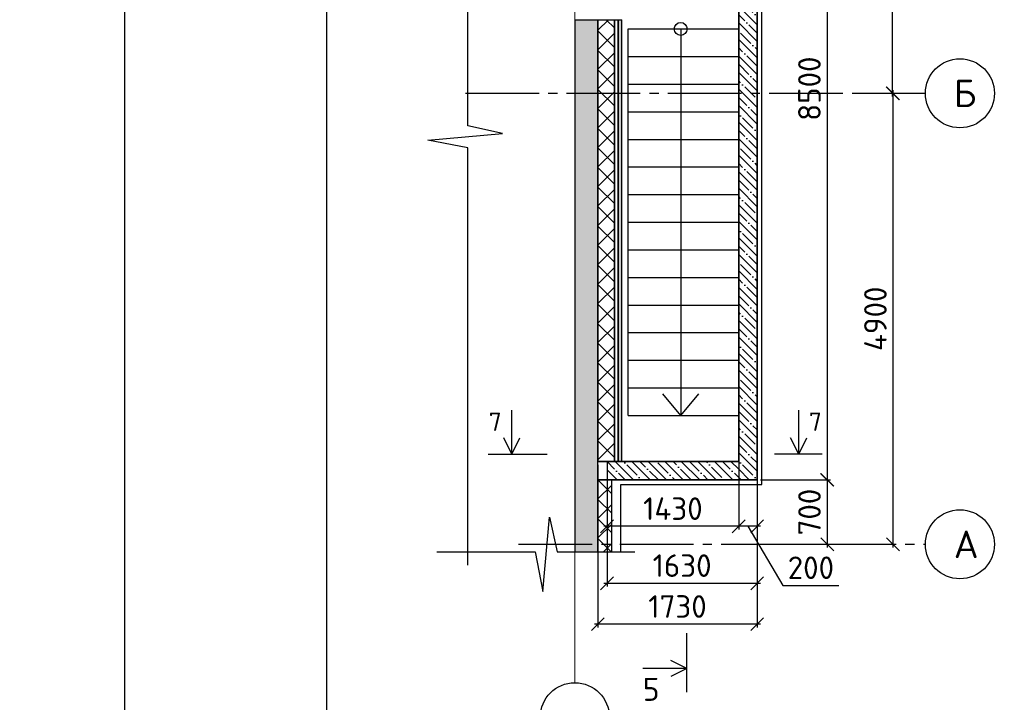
# Model space of a CAD drawing. Header units: millimetres. Extents: x 125896 to 2572636, y -120305 to 130347.
# Tile 224 of 256: x 354815 to 365510, y 40751 to 48168. Entities that reach past the tile are written whole.
import ezdxf

# ---------------------------------------------------------------- set-up
doc = ezdxf.new("R2010")
doc.units = ezdxf.units.MM
for name, pattern in [('______5', [1100, 800, -100, 100, -100]), ('CENTER', [2, 1.25, -0.25, 0.25, -0.25]), ('CENTER2', [28.575, 19.05, -3.175, 3.175, -3.175])]:
    doc.linetypes.add(name, pattern=pattern)
doc.layers.add('11', color=7, linetype='Continuous')
doc.layers.add('СПДС_Оси', color=7, linetype='Continuous')
for name, color, linetype, lineweight in [('Навесной фасад', 7, 'Continuous', 25), ('Общий01', 7, 'Continuous', 13), ('ОСИ', 7, 'CENTER', 15), ('Столовая Двери и окна', 7, 'Continuous', 15)]:
    doc.layers.add(name, color=color, linetype=linetype, lineweight=lineweight)
doc.layers.add('Стена_ бетон несущ.', color=7, linetype='Continuous', lineweight=70, true_color=0xb4b496)
doc.styles.get("Standard").update_dxf_attribs({"font": 'isocpeur.ttf'})
doc.styles.add('ГОСТ', font='isocpeur.ttf')
doc.dimstyles.new('Осевые', dxfattribs={"dimscale": 0.7, "dimtxt": 450, "dimasz": 400, "dimexe": 100, "dimexo": 100, "dimgap": 100, "dimtad": 1, "dimdec": 0, "dimzin": 0, "dimdsep": 46, "dimtxsty": 'Standard', "dimblk": 'OBLIQUE', "dimcen": 9, "dimdle": 100, "dimazin": 0, "dimtm": 1e-09, "dimtfac": 1, "dimtdec": 0, "dimtofl": 0, "dimtmove": 0, "dimatfit": 3, "dimfxl": 1, "dimtolj": 1, "dimtzin": 0, "dimarcsym": 0})
pattern_1 = [(45, (309331.52, 62474.74), (-106.066, 106.066), []), (135, (309331.52, 62474.74), (-106.066, -106.066), [])]

# ---------------------------------------------------------------- blocks, each defined once
blk = doc.blocks.new('_OBLIQUE')
at = {"color": 0, "linetype": 'ByBlock'}
blk.add_line((-0.5, -0.5), (0.5, 0.5), dxfattribs=at)
blk = doc.blocks.new('*D607')
at = {"layer": 'Defpoints', "color": 0, "linetype": 'ByBlock', "lineweight": 20, "ltscale": 13, "transparency": 16777216}
for p in [(364055, 47368), (364302, 47368), (364055, 42468)]:
    blk.add_point(p, dxfattribs=at)
at = {"layer": 'ОСИ', "color": 0, "linetype": 'ByBlock', "lineweight": -2, "ltscale": 13, "transparency": 16777216}
for p, q in [((364302, 42433), (364302, 47403)), ((364090, 47368), (364337, 47368)), ((364090, 42468), (364337, 42468))]:
    blk.add_line(p, q, dxfattribs=at)
at = {"layer": 'ОСИ', "color": 0, "linetype": 'ByBlock', "lineweight": -2, "ltscale": 13, "transparency": 16777216, "xscale": 140, "yscale": 140, "zscale": 140}
for p, rotation in [((364302, 47368), 90), ((364302, 42468), 270)]:
    blk.add_blockref('_OBLIQUE', p, dxfattribs=dict(at, rotation=rotation))
at = {"layer": 'ОСИ', "color": 0, "linetype": 'ByBlock', "ltscale": 13, "transparency": 16777216, "insert": (364110, 44918), "char_height": 245, "attachment_point": 5, "rotation": 90}
blk.add_mtext('\\A1;4900', dxfattribs=at)
blk = doc.blocks.new('*D608')
at = {"layer": 'Defpoints', "color": 0, "linetype": 'ByBlock', "lineweight": 20, "ltscale": 13, "transparency": 16777216}
for p in [(363902, 49868), (364297, 49868), (363902, 47368)]:
    blk.add_point(p, dxfattribs=at)
at = {"layer": 'ОСИ', "color": 0, "linetype": 'ByBlock', "lineweight": -2, "ltscale": 13, "transparency": 16777216}
for p, q in [((363937, 49868), (364332, 49868)), ((364297, 47333), (364297, 49903)), ((363937, 47368), (364332, 47368))]:
    blk.add_line(p, q, dxfattribs=at)
at = {"layer": 'ОСИ', "color": 0, "linetype": 'ByBlock', "lineweight": -2, "ltscale": 13, "transparency": 16777216, "xscale": 140, "yscale": 140, "zscale": 140}
for p, rotation in [((364297, 49868), 90), ((364297, 47368), 270)]:
    blk.add_blockref('_OBLIQUE', p, dxfattribs=dict(at, rotation=rotation))
at = {"layer": 'ОСИ', "color": 0, "linetype": 'ByBlock', "ltscale": 13, "transparency": 16777216, "insert": (364104, 48618), "char_height": 245, "attachment_point": 5, "rotation": 90}
blk.add_mtext('\\A1;2500', dxfattribs=at)
blk = doc.blocks.new('*D611')
at = {"layer": 'Defpoints', "color": 0, "linetype": 'ByBlock', "lineweight": 20, "ltscale": 13, "transparency": 16777216}
for p in [(362825, 51668), (362825, 43168), (363585, 43168)]:
    blk.add_point(p, dxfattribs=at)
at = {"layer": 'ОСИ', "color": 0, "linetype": 'ByBlock', "lineweight": -2, "ltscale": 13, "transparency": 16777216}
for p, q in [((362860, 51668), (363620, 51668)), ((363585, 51703), (363585, 43133)), ((362860, 43168), (363620, 43168))]:
    blk.add_line(p, q, dxfattribs=at)
at = {"layer": 'ОСИ', "color": 0, "linetype": 'ByBlock', "lineweight": -2, "ltscale": 13, "transparency": 16777216, "xscale": 140, "yscale": 140, "zscale": 140}
for p, rotation in [((363585, 51668), 90), ((363585, 43168), 270)]:
    blk.add_blockref('_OBLIQUE', p, dxfattribs=dict(at, rotation=rotation))
at = {"layer": 'ОСИ', "color": 0, "linetype": 'ByBlock', "ltscale": 13, "transparency": 16777216, "insert": (363393, 47418), "char_height": 245, "attachment_point": 5, "rotation": 90}
blk.add_mtext('\\A1;8500', dxfattribs=at)
blk = doc.blocks.new('*D612')
at = {"layer": 'Defpoints', "color": 0, "linetype": 'ByBlock', "lineweight": 20, "ltscale": 13, "transparency": 16777216}
for p in [(362825, 43168), (362825, 42468), (363587, 42468)]:
    blk.add_point(p, dxfattribs=at)
at = {"layer": 'ОСИ', "color": 0, "linetype": 'ByBlock', "lineweight": -2, "ltscale": 13, "transparency": 16777216}
for p, q in [((362860, 43168), (363622, 43168)), ((363587, 43203), (363587, 42433)), ((362860, 42468), (363622, 42468))]:
    blk.add_line(p, q, dxfattribs=at)
at = {"layer": 'ОСИ', "color": 0, "linetype": 'ByBlock', "lineweight": -2, "ltscale": 13, "transparency": 16777216, "xscale": 140, "yscale": 140, "zscale": 140}
for p, rotation in [((363587, 43168), 90), ((363587, 42468), 270)]:
    blk.add_blockref('_OBLIQUE', p, dxfattribs=dict(at, rotation=rotation))
at = {"layer": 'ОСИ', "color": 0, "linetype": 'ByBlock', "ltscale": 13, "transparency": 16777216, "insert": (363394, 42818), "char_height": 245, "attachment_point": 5, "rotation": 90}
blk.add_mtext('\\A1;700', dxfattribs=at)
blk = doc.blocks.new('*D613')
at = {"layer": 'Defpoints', "color": 0, "linetype": 'ByBlock', "lineweight": 20, "ltscale": 13, "transparency": 16777216}
for p in [(361195, 43368), (362825, 43368), (361195, 42043)]:
    blk.add_point(p, dxfattribs=at)
at = {"layer": 'ОСИ', "color": 0, "linetype": 'ByBlock', "lineweight": -2, "ltscale": 13, "transparency": 16777216}
for p, q in [((361195, 43333), (361195, 42008)), ((362825, 43333), (362825, 42008)), ((362860, 42043), (361160, 42043))]:
    blk.add_line(p, q, dxfattribs=at)
at = {"layer": 'ОСИ', "color": 0, "linetype": 'ByBlock', "lineweight": -2, "ltscale": 13, "transparency": 16777216, "xscale": 140, "yscale": 140, "zscale": 140, "rotation": 180}
blk.add_blockref('_OBLIQUE', (361195, 42043), dxfattribs=at)
at = {"layer": 'ОСИ', "color": 0, "linetype": 'ByBlock', "lineweight": -2, "ltscale": 13, "transparency": 16777216, "xscale": 140, "yscale": 140, "zscale": 140}
blk.add_blockref('_OBLIQUE', (362825, 42043), dxfattribs=at)
at = {"layer": 'ОСИ', "color": 0, "linetype": 'ByBlock', "ltscale": 13, "transparency": 16777216, "insert": (362010, 42236), "char_height": 245, "attachment_point": 5}
blk.add_mtext('\\A1;1630', dxfattribs=at)
blk = doc.blocks.new('*D614')
at = {"layer": 'Defpoints', "color": 0, "linetype": 'ByBlock', "lineweight": 20, "ltscale": 13, "transparency": 16777216}
for p in [(362625, 43368), (362825, 43368), (362625, 42664)]:
    blk.add_point(p, dxfattribs=at)
at = {"layer": 'ОСИ', "color": 0, "linetype": 'ByBlock', "lineweight": -2, "ltscale": 13, "transparency": 16777216}
for p, q in [((362625, 43333), (362625, 42629)), ((362825, 43333), (362825, 42629)), ((362860, 42664), (362590, 42664)), ((362725, 42664), (363106, 42021)), ((363106, 42021), (363711, 42021))]:
    blk.add_line(p, q, dxfattribs=at)
at = {"layer": 'ОСИ', "color": 0, "linetype": 'ByBlock', "lineweight": -2, "ltscale": 13, "transparency": 16777216, "xscale": 140, "yscale": 140, "zscale": 140, "rotation": 180}
blk.add_blockref('_OBLIQUE', (362625, 42664), dxfattribs=at)
at = {"layer": 'ОСИ', "color": 0, "linetype": 'ByBlock', "lineweight": -2, "ltscale": 13, "transparency": 16777216, "xscale": 140, "yscale": 140, "zscale": 140}
blk.add_blockref('_OBLIQUE', (362825, 42664), dxfattribs=at)
at = {"layer": 'ОСИ', "color": 0, "linetype": 'ByBlock', "ltscale": 13, "transparency": 16777216, "insert": (363409, 42213), "char_height": 245, "attachment_point": 5}
blk.add_mtext('\\A1;200', dxfattribs=at)
blk = doc.blocks.new('*D615')
at = {"layer": 'Defpoints', "color": 0, "linetype": 'ByBlock', "lineweight": 20, "ltscale": 13, "transparency": 16777216}
for p in [(361195, 43368), (362625, 43368), (361195, 42663)]:
    blk.add_point(p, dxfattribs=at)
at = {"layer": 'ОСИ', "color": 0, "linetype": 'ByBlock', "lineweight": -2, "ltscale": 13, "transparency": 16777216}
for p, q in [((361195, 43333), (361195, 42628)), ((362625, 43333), (362625, 42628)), ((362660, 42663), (361160, 42663))]:
    blk.add_line(p, q, dxfattribs=at)
at = {"layer": 'ОСИ', "color": 0, "linetype": 'ByBlock', "lineweight": -2, "ltscale": 13, "transparency": 16777216, "xscale": 140, "yscale": 140, "zscale": 140, "rotation": 180}
blk.add_blockref('_OBLIQUE', (361195, 42663), dxfattribs=at)
at = {"layer": 'ОСИ', "color": 0, "linetype": 'ByBlock', "lineweight": -2, "ltscale": 13, "transparency": 16777216, "xscale": 140, "yscale": 140, "zscale": 140}
blk.add_blockref('_OBLIQUE', (362625, 42663), dxfattribs=at)
at = {"layer": 'ОСИ', "color": 0, "linetype": 'ByBlock', "ltscale": 13, "transparency": 16777216, "insert": (361910, 42855), "char_height": 245, "attachment_point": 5}
blk.add_mtext('\\A1;1430', dxfattribs=at)
blk = doc.blocks.new('*D616')
at = {"layer": 'Defpoints', "color": 0, "linetype": 'ByBlock', "lineweight": 20, "ltscale": 13, "transparency": 16777216}
for p in [(361095, 43368), (362825, 43368), (361095, 41600)]:
    blk.add_point(p, dxfattribs=at)
at = {"layer": 'ОСИ', "color": 0, "linetype": 'ByBlock', "lineweight": -2, "ltscale": 13, "transparency": 16777216}
for p, q in [((361095, 43333), (361095, 41565)), ((362825, 43333), (362825, 41565)), ((362860, 41600), (361060, 41600))]:
    blk.add_line(p, q, dxfattribs=at)
at = {"layer": 'ОСИ', "color": 0, "linetype": 'ByBlock', "lineweight": -2, "ltscale": 13, "transparency": 16777216, "xscale": 140, "yscale": 140, "zscale": 140, "rotation": 180}
blk.add_blockref('_OBLIQUE', (361095, 41600), dxfattribs=at)
at = {"layer": 'ОСИ', "color": 0, "linetype": 'ByBlock', "lineweight": -2, "ltscale": 13, "transparency": 16777216, "xscale": 140, "yscale": 140, "zscale": 140}
blk.add_blockref('_OBLIQUE', (362825, 41600), dxfattribs=at)
at = {"layer": 'ОСИ', "color": 0, "linetype": 'ByBlock', "ltscale": 13, "transparency": 16777216, "insert": (361960, 41792), "char_height": 245, "attachment_point": 5}
blk.add_mtext('\\A1;1730', dxfattribs=at)

msp = doc.modelspace()

# ---------------------------------------------------------------- hatches: boundary and pattern name
at = {"layer": 'Навесной фасад', "linetype": 'Continuous', "lineweight": 25, "true_color": 0x939598, "transparency": 33554687}
h = msp.add_hatch(dxfattribs=at)
h.set_pattern_fill('__________6', color=252, scale=100, style=0, pattern_type=2)
h.set_pattern_definition(pattern_1)
h.paths.add_polyline_path([(361095, 48167.8), (361095, 43367.8), (361275, 43367.8), (361275, 48167.8)], flags=0)
msp.add_hatch(color=252, dxfattribs=at).paths.add_polyline_path([(361315, 48167.8), (361315, 43367.8), (361355, 43367.8), (361355, 48167.8)])
h = msp.add_hatch(dxfattribs=at)
h.set_pattern_fill('__________6', color=252, scale=100, style=0, pattern_type=2)
h.set_pattern_definition(pattern_1)
h.paths.add_polyline_path([(361095, 43167.8), (361095, 42385.7), (361245, 42385.7), (361245, 43167.8)])
at = {"layer": 'Стена_ бетон несущ.', "linetype": 'Continuous', "lineweight": 25, "true_color": 0x939598, "transparency": 33554687}
msp.add_hatch(color=252, dxfattribs=at).paths.add_polyline_path([(360845, 48167.8), (360845, 42385.7), (361095, 42385.7), (361095, 48167.8)])
at = {"layer": 'Столовая Двери и окна', "lineweight": 25, "transparency": 33554648}
h = msp.add_hatch(dxfattribs=at)
h.set_pattern_fill('ANSI35', color=256, scale=20, angle=90)
h.paths.add_polyline_path([(362625, 43167.8), (362825, 43167.8), (362825, 51667.8), (361195, 51667.8), (361195, 51467.8), (362625, 51467.8), (362625, 43367.8), (362625, 43367.8)])
at = {"layer": 'Столовая Двери и окна', "lineweight": 25, "true_color": 0x136734, "transparency": 33554648}
h = msp.add_hatch(dxfattribs=at)
h.set_pattern_fill('ANSI35', color=116, scale=20, angle=90)
h.paths.add_polyline_path([(362625, 43367.8), (362625, 43167.8), (361195, 43167.8), (361195, 43367.8)])

# ---------------------------------------------------------------- linework, layer by layer
at = {"layer": '11'}
msp.add_line((355953.5, 55079.2), (355953.5, 25379.2), dxfattribs=at)
at = {"layer": '11', "lineweight": 30}
msp.add_line((358148.6, 54829.2), (358148.6, 25629.2), dxfattribs=at)
at = {"layer": 'Навесной фасад', "color": 252, "linetype": 'Continuous', "lineweight": 25, "true_color": 0x939598, "transparency": 33554687}
for p, q in [((361095, 48167.8), (361275, 48167.8)), ((361095, 48167.8), (361095, 43367.8)), ((361275, 48167.8), (361315, 48167.8)), ((361275, 43367.8), (361275, 48167.8)), ((361275, 48167.8), (361275, 43367.8)), ((361315, 48167.8), (361355, 48167.8)), ((361315, 43367.8), (361315, 48167.8)), ((361315, 48167.8), (361315, 43367.8)), ((361355, 43367.8), (361355, 48167.8)), ((361095, 43367.8), (361275, 43367.8)), ((361275, 43367.8), (361315, 43367.8)), ((361315, 43367.8), (361355, 43367.8)), ((361245, 43167.8), (361095, 43167.8)), ((361245, 42385.7), (361245, 43167.8))]:
    msp.add_line(p, q, dxfattribs=at)
at = {"layer": 'Общий01', "color": 7, "linetype": 'Continuous', "lineweight": 25, "transparency": 33554687}
for p, q in [((361425, 48067.8), (362625, 48067.8)), ((361425, 43867.8), (361425, 48067.8)), ((361995, 48067.8), (361995, 43867.8)), ((361425, 47767.8), (362625, 47767.8)), ((361425, 47467.8), (362625, 47467.8)), ((361425, 47167.8), (362625, 47167.8)), ((361425, 46867.8), (362625, 46867.8)), ((361425, 46567.8), (362625, 46567.8)), ((361425, 46267.8), (362625, 46267.8)), ((361425, 45967.8), (362625, 45967.8)), ((361425, 45667.8), (362625, 45667.8)), ((361425, 45367.8), (362625, 45367.8)), ((361425, 45067.8), (362625, 45067.8)), ((361425, 44767.8), (362625, 44767.8)), ((361425, 44467.8), (362625, 44467.8)), ((361425, 44167.8), (362625, 44167.8)), ((361995, 43867.8), (361799, 44101.5)), ((361995, 43867.8), (362191.1, 44101.5)), ((361425, 43867.8), (362625, 43867.8))]:
    msp.add_line(p, q, dxfattribs=at)
msp.add_circle((361995, 48067.8), 70, dxfattribs=at)
at = {"layer": 'ОСИ', "color": 16, "linetype": 'CENTER2', "lineweight": 15, "ltscale": 0.2, "transparency": 33554687}
msp.add_line((360845, 53538.3), (360845, 40964.2), dxfattribs=at)
at = {"layer": 'ОСИ', "color": 16, "linetype": '______5', "lineweight": 25, "transparency": 33554687}
for p, q in [((359656, 47367.8), (364653, 47367.8)), ((360233.5, 42467.8), (364653, 42467.8))]:
    msp.add_line(p, q, dxfattribs=at)
at = {"layer": 'СПДС_Оси', "linetype": 'Continuous', "lineweight": 25, "ltscale": 150}
for centre in [(365028, 47367.8), (365028, 42467.8), (360845, 40589.2)]:
    msp.add_circle(centre, 375, dxfattribs=at)
at = {"layer": 'Стена_ бетон несущ.', "color": 7, "linetype": 'Continuous', "lineweight": 35, "transparency": 33554687}
for p, q in [((362625, 51467.8), (362625, 43367.8)), ((362825, 43167.8), (362825, 51467.8)), ((362625, 43367.8), (361355, 43367.8)), ((361245, 43167.8), (362625, 43167.8)), ((362625, 43167.8), (362825, 43167.8))]:
    msp.add_line(p, q, dxfattribs=at)
at = {"layer": 'Стена_ бетон несущ.', "color": 252, "linetype": 'Continuous', "lineweight": 25, "true_color": 0x939598, "transparency": 33554687}
for p, q in [((360845, 48167.8), (361095, 48167.8)), ((360845, 48167.8), (360845, 42385.7)), ((361095, 43367.8), (361095, 48167.8)), ((361275, 43367.8), (361095, 43367.8)), ((361315, 43367.8), (361275, 43367.8)), ((361355, 43367.8), (361315, 43367.8)), ((361095, 43167.8), (361245, 43167.8)), ((361095, 42385.7), (361095, 43167.8))]:
    msp.add_line(p, q, dxfattribs=at)
at = {"layer": 'Столовая Двери и окна', "color": 18, "lineweight": 25, "true_color": 0x000000}
for p, q in [((359681.3, 47014.4), (359681.3, 53351.7)), ((360057.8, 46932.1), (359681.3, 47014.4)), ((359249.2, 46860.3), (360057.8, 46932.1)), ((359681.3, 46775.2), (359249.2, 46860.3)), ((359681.3, 42241.4), (359681.3, 46775.2)), ((360497.7, 41953.5), (360569.5, 42762.2)), ((360569.5, 42762.2), (360651.8, 42385.7)), ((359345.6, 42385.7), (360412.6, 42385.7)), ((360412.6, 42385.7), (360497.7, 41953.5)), ((360651.8, 42385.7), (361498.3, 42385.7))]:
    msp.add_line(p, q, dxfattribs=at)
at = {"layer": 'Столовая Двери и окна', "color": 18, "lineweight": 30, "true_color": 0x000000}
for p, q in [((360160.9, 43448.3), (360160.9, 43926.8)), ((363276.5, 43448.3), (363276.5, 43926.8)), ((360160.9, 43448.3), (360072.9, 43623.5)), ((360160.9, 43448.3), (360248.9, 43623.5)), ((363276.5, 43448.3), (363188.5, 43623.5)), ((363276.5, 43448.3), (363364.5, 43623.5)), ((359905.1, 43448.3), (360543.6, 43448.3)), ((363532.3, 43448.3), (363015.3, 43448.3)), ((362061.7, 40862), (362061.7, 41500.5)), ((362061.7, 41117.8), (361886.5, 41205.8)), ((362061.7, 41117.8), (361583.2, 41117.8)), ((362061.7, 41117.8), (361886.5, 41029.8))]:
    msp.add_line(p, q, dxfattribs=at)
at = {"layer": 'Столовая Двери и окна', "color": 5, "lineweight": 30, "elevation": -360}
msp.add_lwpolyline([(361345, 42385.7), (361345, 43117.8), (362875, 43117.8), (362875, 51717.8), (361345, 51717.8), (361345, 53253.1), (361345, 53253.1)], dxfattribs=at)
at = {"layer": 'Столовая Двери и окна', "color": 18, "lineweight": 30, "true_color": 0x000000}
msp.add_lwpolyline([(362625, 43167.8), (362825, 43167.8), (362825, 51667.8), (361195, 51667.8), (361195, 51467.8), (362625, 51467.8), (362625, 43367.8), (362625, 43367.8), (362625, 43167.8)], dxfattribs=at)
msp.add_lwpolyline([(361095, 43367.8), (361195, 43367.8), (361195, 43167.8), (361095, 43167.8)], close=True, dxfattribs=at)

# ---------------------------------------------------------------- texts
at = {"insert": (226281.3, 54484), "char_height": 250, "attachment_point": 1, "style": 'ГОСТ'}
msp.add_mtext_dynamic_manual_height_columns('\\A1;\\pi9384.38;{\\H1.5152x;\\P\\pi1250;Общие указания\\P\\pi250;}1.^IРабочая документация разработана в соответствии с заданием на проектирование, требованиями действующих технических регламентов, стандартов, сводов правил и других документов, содержащих установленные требования.\\P2.^IРабочая документация выполнена в соответствии со следующими нормативными и техническими документами:\\P-^IСП 20.13330.2016 "Нагрузки и Воздействия";\\P-^IСП 63.13330.2012 "Бетонные и железобетонные конструкции. Основные положения";\\P-^IСП 22.13330.2016 "Основания зданий и сооружений";\\P-^IСП 45.13330.2012 "Земляные сооружения, основания и фундаменты".\\P3.   За относительную отметку 0,000 принята отметка чистого пола первого этажа.\\P4.^IПеречень видов работ, для которых необходимо составлять акты освидетельствования скрытых работ:\\P-^Iармирование конструкций;\\P-^Iосвидетельствование опалубки перед бетонированием;\\P-^Iвыполнение сварочных работ;\\P-^Iотбор контрольных проб бетона;\\P-^Iсоответствие законченных железобетонных конструкций проекту с отображением качества работ;\\P-^Iустройство монолитных конструкций, выполняемых в зимнее время;  \\P\\pi0;  -    устройство гидроизоляции;\\P\\pi250;-^Iуплотнение грунтов и обратную засыпку.\\PЗапрещается выполнение последующих работ при отсутствии актов освидетельствования предшествующих скрытых работ во всех случаях.\\P\\pi0;        5. Проект рассчитан на производство работ в период положительных температур. В случае выполнения работ при отрицательных температурах необходимо выполнять требования СНиП часть 3 по производству работ и ППР.\\P        6. При минимальной температуре воздуха до минус 15°С допускается: выдерживание бетона в конструкции методом термоса, при предварительном разогреве бетонной смеси, форсированный электроразогрев бетона в конструкции с повторным уплотнением.\\P\\pi250;При минимальной температуре воздуха до минус 25°С допускается: обогрев бетона в греющей опалубке с помощью низкотемпературных электронагревателей, электродный сквозной прогрев бетона, электрообогрев с помощью греющего провода.\\P\\pi0;7. При отрицательной температуре воздуха уплотнение грунта обратной засыпки в траншеях должно \\Pосуществляться до достижения коэффициента уплотнения 0,98. \\PВремя уплотнения грунта в зависимости от температуры воздуха: \\P\\pi250;-^Iпри t{\\H0.7x;\\So^ ;}-5, 90-120 минут; при t{\\H0.7x;\\So^ ;\\H1.42857x;-10, 60-90 минут; }при t{\\H0.7x;\\So^ ;\\H1.42857x;-20, 40-60 минут; }при t{\\H0.7x;\\So^ ;\\H1.42857x;-30, 20-30 минут;\\P\\pi0;Работы по выполнению насыпей и обратных засыпок при отрицательных температурах должны производить с учетом следующих требований:\\P\\pi250;-^Iподготовку поверхности (основания) насыпи и обратных засыпок следует выполнять с полным удалением снега, льда, промерзшего слоя слабого и пучинистого грунта на всю его глубину;\\P-^Iотсыпку в насыпь и обратные засыпки грунтов необходимо производить при их природной влажности и в талом состоянии с содержанием комьев мерзлого грунта, не превышающим требований, приведенных в приложении М СП 45.13330.2017. Свод правил. Земляные сооружения, основания и фундаменты., и, как правило, на не промерзшие ранее отсыпанные и уплотненные слои. В отдельных случаях при согласовании с автором проекта допускается грунты отсыпать на непучинистые грунты, промерзшие на глубину не более 15 см;\\P-^Iпри пониженной влажности отсыпанных грунтов для их уплотнения следует применять более тяжелое грунтоуплотняющее оборудование; \\P-^Iработы по отсыпке и уплотнению каждого слоя должны выполнять в течение одной рабочей смены; - при выполнении насыпей из глинистых грунтов при обильном снеговыпадении все работы должны быть прекращены; - перерывы в работах по выполнению насыпей и обратных засыпок допускаются только при условиях, что за время перерыва глубина промерзания ранее уплотненных пучинистых грунтов не превысит 15 см или на время перерыва ранее уплотненные грунты утепляются специальными средствами (например, маловлажным рыхлым грунтом, который в последующем удаляется); - все работы по отсыпке грунтов и их уплотнению выполняют с повышенной интенсивностью.}', width=20474.372, gutter_width=5800, heights=[24436.9], dxfattribs=at)
at = {"layer": 'СПДС_Оси', "linetype": 'Continuous', "lineweight": 25, "ltscale": 150, "char_height": 300, "width": 825, "attachment_point": 1}
for s, insert in [('Б', (364961.1, 47518)), ('А', (364961.1, 42618))]:
    msp.add_mtext(s, dxfattribs=dict(at, insert=insert))
at = {"layer": 'Столовая Двери и окна', "color": 18, "true_color": 0x000000}
for s, height, p in [('7', 200, (359910.2, 43699.7)), ('7', 200, (363387.3, 43699.7)), ('5', 250, (361582.5, 40766.9))]:
    msp.add_text(s, height=height, dxfattribs=at).set_placement(p)

# ---------------------------------------------------------------- dimensions: what is measured, and where the dimension line sits
at = {"layer": 'ОСИ', "linetype": 'ByBlock', "ltscale": 13}
for base, p1, p2, picture, middle in [((363585.4, 43167.8), (362825, 51667.8), (362825, 43167.8), '*D611', (363392.9, 47417.8)), ((364296.7, 49867.8), (363901.8, 47367.8), (363901.8, 49867.8), '*D608', (364104.2, 48617.8)), ((364302.4, 47367.8), (364054.9, 42467.8), (364054.9, 47367.8), '*D607', (364109.9, 44917.8)), ((363586.6, 42467.8), (362825, 43167.8), (362825, 42467.8), '*D612', (363394.1, 42817.8))]:
    dim = msp.add_linear_dim(base=base, p1=p1, p2=p2, angle=90, dimstyle='Осевые', override={"dimtxt": 350, "dimasz": 200, "dimexe": 50, "dimexo": 50, "dimdle": 50, "dimtmove": 1}, dxfattribs=at)
    dim.commit()
    dim.dimension.update_dxf_attribs({"geometry": picture, "text_midpoint": middle})
for base, p1, p2, picture, middle in [((361095, 41599.8), (362825, 43367.8), (361095, 43367.8), '*D616', (361960, 41792.3)), ((361195, 42043.1), (362825, 43367.8), (361195, 43367.8), '*D613', (362010, 42235.6)), ((361195, 42662.8), (362625, 43367.8), (361195, 43367.8), '*D615', (361910, 42855.3))]:
    dim = msp.add_linear_dim(base=base, p1=p1, p2=p2, dimstyle='Осевые', override={"dimtxt": 350, "dimasz": 200, "dimexe": 50, "dimexo": 50, "dimdle": 50, "dimtmove": 1}, dxfattribs=at)
    dim.commit()
    dim.dimension.update_dxf_attribs({"geometry": picture, "text_midpoint": middle})
dim = msp.add_linear_dim(base=(362625, 42664.1), p1=(362825, 43367.8), p2=(362625, 43367.8), dimstyle='Осевые', override={"dimtxt": 350, "dimasz": 200, "dimexe": 50, "dimexo": 50, "dimdle": 50, "dimtmove": 1}, dxfattribs=at)
dim.commit()
dim.dimension.update_dxf_attribs({"geometry": '*D614', "text_midpoint": (363175.9, 42020.7), "dimtype": 160})

doc.saveas('drawing.dxf')
